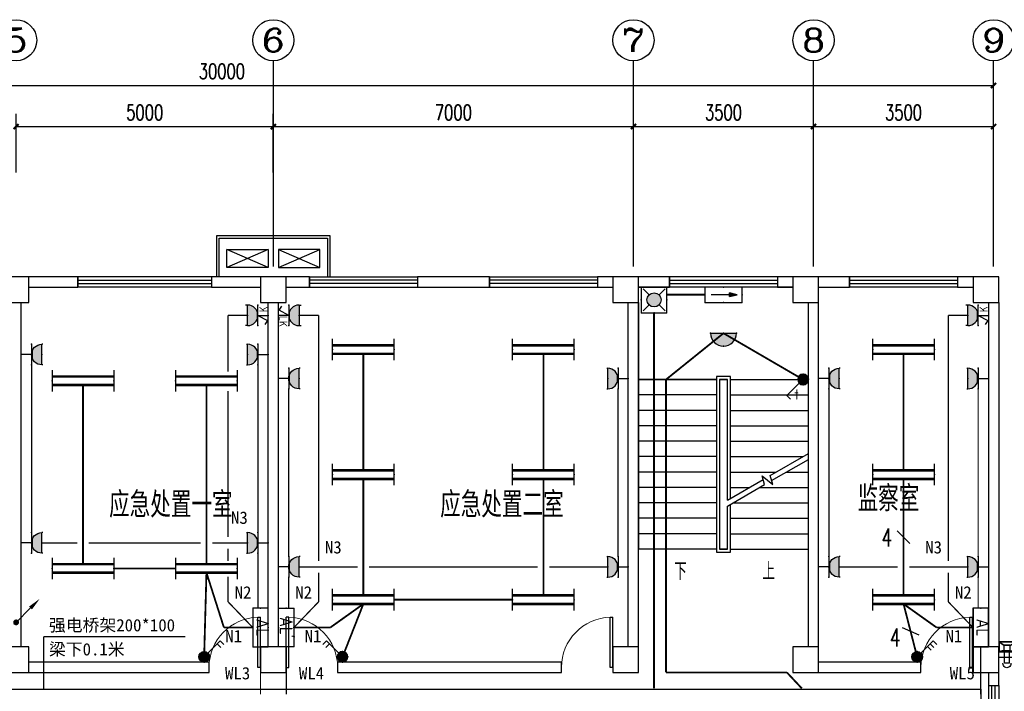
# Model space of a CAD drawing. Extents: x 427948 to 764348, y 274849 to 601549.
# Tile 149 of 212: x 632519 to 651658, y 487113 to 500180. Entities that reach past the tile are written whole.
import ezdxf
from ezdxf.enums import TextEntityAlignment as Align

# ---------------------------------------------------------------- set-up
doc = ezdxf.new("R2010")
doc.units = 0
doc.header["$LTSCALE"] = 1000
doc.header["$MEASUREMENT"] = 0
doc.linetypes.add('DASH', pattern=[0.35, 0.25, -0.1])
doc.layers.get('0').update_dxf_attribs({"linetype": 'CONTINUOUS'})
doc.layers.get('Defpoints').update_dxf_attribs({"linetype": 'CONTINUOUS'})
for name, color, linetype in [('AXIS', 3, 'CONTINUOUS'), ('AXIS_TEXT', 7, 'CONTINUOUS'), ('CABLETRAY', 4, 'CONTINUOUS'), ('COLUMN', 9, 'CONTINUOUS'), ('DIM-照明', 3, 'CONTINUOUS'), ('DIM_SYMB', 3, 'CONTINUOUS'), ('EQUIP-插座', 3, 'CONTINUOUS'), ('EQUIP-照明', 3, 'CONTINUOUS'), ('EQUIP-箱柜', 3, 'CONTINUOUS'), ('LWIRE', 4, 'CONTINUOUS'), ('PUB_TEXT', 7, 'CONTINUOUS'), ('STAIR', 3, 'CONTINUOUS'), ('TEL_TEXT', 7, 'CONTINUOUS'), ('WALL', 2, 'CONTINUOUS'), ('WINDOW', 4, 'CONTINUOUS'), ('WIRE-动力', 2, 'CONTINUOUS'), ('WIRE-应急', 1, 'DASH'), ('WIRE-照明', 1, 'CONTINUOUS'), ('可见线', 3, 'CONTINUOUS'), ('水斗', 6, 'CONTINUOUS'), ('空调管', 8, 'CONTINUOUS')]:
    doc.layers.add(name, color=color, linetype=linetype)
doc.styles.add('_HZTXT', font='txt.shx', dxfattribs={"width": 0.8, "bigfont": 'HZTXT.shx'})
doc.styles.add('_TCH_AXIS', font='COMPLEX', dxfattribs={"bigfont": 'GBCBIG'})
doc.styles.add('_TCH_DIM', font='SIMPLEX', dxfattribs={"bigfont": 'GBCBIG'})
doc.styles.add('_TCH_DIM_T3', font='SIMPLEX', dxfattribs={"width": 0.705882, "bigfont": 'GBCBIG'})
doc.styles.add('_TEL_ATTDEF', font='GBENOR', dxfattribs={"width": 0.8, "height": 3, "bigfont": 'GBCBIG'})
doc.styles.add('_TEL_DIM', font='SIMPLEX', dxfattribs={"width": 0.8, "height": 3.5, "bigfont": 'HZTXT'})
doc.styles.add('COMPLEX', font='COMPLEX')
doc.styles.add('DIM_FONT', font='SIMPLEX.shx', dxfattribs={"width": 0.8})
doc.styles.get("Standard").update_dxf_attribs({"font": 'txt.shx'})
doc.styles.add('宋体', font='txt', dxfattribs={"width": 0.75})
doc.dimstyles.new('_TCH_ARCH&&100', dxfattribs={"dimtxt": 297.5, "dimasz": 100, "dimexe": 250, "dimexo": 300, "dimgap": 126.25, "dimtad": 1, "dimdec": 0, "dimzin": 0, "dimdsep": 46, "dimtxsty": '_TCH_DIM_T3', "dimblk": 'ARCHTICK', "dimcen": 0.09, "dimclrt": 7, "dimazin": 2, "dimtfac": 1, "dimtdec": 0, "dimtix": 1, "dimtmove": 2, "dimatfit": 3, "dimfxl": 1, "dimtolj": 1, "dimtzin": 0, "dimarcsym": 0})

# ---------------------------------------------------------------- blocks, each defined once
blk = doc.blocks.new('$equip$00001160')
for p, q in [((-1.2, 0.417), (-1.2, -0.417)), ((1.2, 0.417), (1.2, -0.417)), ((-1.2, 0.167), (1.2, 0.167)), ((-1.2, -0.167), (1.2, -0.167))]:
    blk.add_line(p, q)
at = {"const_width": 0.1}
for points in [[(-1.2, 0.167), (1.2, 0.167)], [(-1.2, -0.167), (1.2, -0.167)]]:
    blk.add_lwpolyline(points, dxfattribs=at)
at = {"layer": 'EQUIP-照明'}
for p in [(-1.2, 0), (0, 0.167), (1.2, 0), (0, -0.167)]:
    blk.add_point(p, dxfattribs=at)
at = {"layer": 'EQUIP-照明', "flags": 9}
blk.add_attdef('A', (0, 0), '', height=0.00002, dxfattribs=at)
blk = doc.blocks.new('$equip$00002701')
for p, q in [((-0.75, 0.6), (-0.75, 0)), ((0.75, 0.6), (-0.75, 0.6)), ((0.75, 0), (0.75, 0.6)), ((-0.75, 0), (0.75, 0))]:
    blk.add_line(p, q)
at = {"const_width": 0.04}
blk.add_lwpolyline([(-0.75, 0.6), (-0.75, 0), (0.75, 0), (0.75, 0.6), (-0.75, 0.6), (-0.75, 0)], dxfattribs=at)
for p in [(0, 0.6), (-0.75, 0.3), (0, 0), (0.75, 0.3)]:
    blk.add_point(p)
at = {"color": 7}
blk.add_attdef('$TEXT$', text='', height=0.5, dxfattribs=at).set_placement((0, 0.3), align=Align.MIDDLE_CENTER)
at = {"color": 7, "style": '_TEL_DIM', "flags": 1}
for tag in ['A', 'REMARK']:
    blk.add_attdef(tag, text='', height=0.00002, dxfattribs=at).set_placement((0, 0), align=Align.MIDDLE_CENTER)
blk = doc.blocks.new('$equip$00001241')
for p, q in [((-0.5, 1), (-0.5, 1.1)), ((-0.5, 1), (0.5, 1)), ((0.5, 1), (0.5, 1.1)), ((-0.5, 0.5), (0.5, 0.5)), ((0, 0.5), (-0.255, 0.037)), ((0, 0.5), (0, 0)), ((-0.255, 0.037), (-0.441, 0.158))]:
    blk.add_line(p, q)
blk.add_arc((0, 0.999), 0.5, 180, 0)
for points in [[(0.433, 0.75), (-0.433, 0.75), (0.5, 1), (-0.5, 1)], [(0.25, 0.567), (-0.25, 0.567), (0.433, 0.75), (-0.433, 0.75)], [(0, 0.5), (0, 0.5), (0.25, 0.567), (-0.25, 0.567)]]:
    blk.add_solid(points)
at = {"layer": 'EQUIP-照明'}
for p in [(0, 1), (-0.5, 0.5), (0.5, 0.5), (0, 0)]:
    blk.add_point(p, dxfattribs=at)
at = {"layer": 'EQUIP-照明', "flags": 9}
blk.add_attdef('A', (0, 0), '', height=0.00002, dxfattribs=at)
blk = doc.blocks.new('$equip_U$00000075(ZDY)')
for p in [(0, 1), (-0.5, 0.5), (0.5, 0.5)]:
    blk.add_point(p)
at = {"color": 0}
blk.add_blockref('$equip$00001241', (0, 0), dxfattribs=at)
at = {"color": 7, "style": '_TEL_DIM'}
blk.add_attdef('$TEXT$', text='', height=0.4, dxfattribs=at).set_placement((0.294, 0.235), align=Align.MIDDLE_CENTER)
at = {"color": 7, "style": '_TEL_DIM', "flags": 1}
for tag in ['A', 'REMARK']:
    blk.add_attdef(tag, text='', height=0.00002, dxfattribs=at).set_placement((0, 0), align=Align.MIDDLE_CENTER)
blk = doc.blocks.new('$equip_U$00000077(PC-ZDY)')
for p in [(0, 1), (-0.5, 0.5), (0.5, 0.5)]:
    blk.add_point(p)
ref = blk.add_blockref('$equip_U$00000075(ZDY)', (0, 0))
ref.add_attrib('$TEXT$', 'K', dxfattribs={"color": 7, "height": 0.4, "style": '_TEL_ATTDEF'}).set_placement((0.294, 0.235), align=Align.MIDDLE_CENTER)
at = {"color": 7, "style": '_TEL_DIM', "flags": 1}
for tag in ['A', 'REMARK']:
    blk.add_attdef(tag, text='', height=0.00002, dxfattribs=at).set_placement((0, 0), align=Align.MIDDLE_CENTER)
blk = doc.blocks.new('$equip$00001964')
for p, q in [((0.147, 0.356), (0.625, 0.833)), ((0.625, 0.833), (0.766, 0.692)), ((0.399, 0.607), (0.54, 0.466)), ((0.512, 0.72), (0.653, 0.579))]:
    blk.add_line(p, q)
blk.add_circle((0, 0.208), 0.208)
for p in [(0, 0.417), (-0.208, 0.208), (0, 0), (0.208, 0.208)]:
    blk.add_point(p)
for points in [[(-0.104, 0.389), (0.104, 0.389), (-0.18, 0.313), (0.18, 0.313)], [(0, 0.417), (0, 0.417), (-0.104, 0.389), (0.104, 0.389)], [(-0.18, 0.313), (0.18, 0.313), (-0.208, 0.208), (0.208, 0.208)], [(-0.18, 0.104), (0.18, 0.104), (-0.208, 0.208), (0.208, 0.208)], [(-0.104, 0.028), (0.104, 0.028), (-0.18, 0.104), (0.18, 0.104)], [(0, 0), (0, 0), (-0.104, 0.028), (0.104, 0.028)]]:
    blk.add_solid(points)
at = {"layer": 'TEL_TEXT', "style": '_TEL_DIM', "flags": 1}
blk.add_attdef('A', text='', height=0.00002, dxfattribs=at).set_placement((0, 0), align=Align.MIDDLE_CENTER)
blk = doc.blocks.new('$equip$00001237')
for p, q in [((-0.5, 1.05), (-0.5, 1)), ((-0.5, 1), (0.5, 1)), ((0.5, 1.05), (0.5, 1)), ((0.5, 0.5), (-0.5, 0.5)), ((0, 0.5), (0, 0))]:
    blk.add_line(p, q)
blk.add_arc((0, 1), 0.5, 180, 0)
for p in [(0, 1), (-0.5, 0.5), (0.5, 0.5), (0, 0)]:
    blk.add_point(p)
for points in [[(0.433, 0.75), (-0.433, 0.75), (0.5, 1), (-0.5, 1)], [(0.25, 0.567), (-0.25, 0.567), (0.433, 0.75), (-0.433, 0.75)], [(0, 0.5), (0, 0.5), (0.25, 0.567), (-0.25, 0.567)]]:
    blk.add_solid(points)
at = {"flags": 9}
blk.add_attdef('A', (0, 0), '', height=0.00002, dxfattribs=at)
blk = doc.blocks.new('$TELECSYS$00000095')
blk.add_line((0.4, 0.4), (-0.4, -0.4))
at = {"width": 0.8}
blk.add_attdef('N', text='', height=1, dxfattribs=at).set_placement((-0.017, 1.056), align=Align.MIDDLE)
blk = doc.blocks.new('$TelecSys$00000152')
blk.add_blockref('$TELECSYS$00000095', (0, 0))
at = {"style": '_TEL_DIM', "width": 0.7}
blk.add_attdef('N', text='', height=0.875, dxfattribs=at).set_placement((-0.015, 0.924), align=Align.MIDDLE)
blk = doc.blocks.new('$equip$00001963')
for p, q in [((0.147, 0.356), (0.625, 0.833)), ((0.625, 0.833), (0.766, 0.692)), ((0.512, 0.72), (0.653, 0.579))]:
    blk.add_line(p, q)
blk.add_circle((0, 0.208), 0.208)
for p in [(0, 0.417), (-0.208, 0.208), (0, 0), (0.208, 0.208)]:
    blk.add_point(p)
for points in [[(-0.104, 0.389), (0.104, 0.389), (-0.18, 0.313), (0.18, 0.313)], [(0, 0.417), (0, 0.417), (-0.104, 0.389), (0.104, 0.389)], [(-0.18, 0.313), (0.18, 0.313), (-0.208, 0.208), (0.208, 0.208)], [(-0.18, 0.104), (0.18, 0.104), (-0.208, 0.208), (0.208, 0.208)], [(-0.104, 0.028), (0.104, 0.028), (-0.18, 0.104), (0.18, 0.104)], [(0, 0), (0, 0), (-0.104, 0.028), (0.104, 0.028)]]:
    blk.add_solid(points)
at = {"layer": 'TEL_TEXT', "style": '_TEL_DIM', "flags": 1}
blk.add_attdef('A', text='', height=0.00002, dxfattribs=at).set_placement((0, 0), align=Align.MIDDLE_CENTER)
blk = doc.blocks.new('$equip_U$00000078(PC-ZDY)')
for p in [(0, 1), (-0.5, 0.5), (0.5, 0.5)]:
    blk.add_point(p)
ref = blk.add_blockref('$equip_U$00000075(ZDY)', (0, 0))
ref.add_attrib('$TEXT$', 'LK', dxfattribs={"color": 7, "height": 0.4, "style": '_TEL_ATTDEF'}).set_placement((0.294, 0.235), align=Align.MIDDLE_CENTER)
at = {"color": 7, "style": '_TEL_DIM', "flags": 1}
for tag in ['A', 'REMARK']:
    blk.add_attdef(tag, text='', height=0.00002, dxfattribs=at).set_placement((0, 0), align=Align.MIDDLE_CENTER)
blk = doc.blocks.new('$equip$00001168')
blk.add_line((-0.5, 0), (0.5, 0))
blk.add_arc((0, 0), 0.5, 180, 0)
for p in [(-0.5, 0), (0, 0), (0.5, 0), (0, -0.5)]:
    blk.add_point(p)
for points in [[(0.433, -0.25), (-0.433, -0.25), (0.5, 0), (-0.5, 0)], [(0.25, -0.433), (-0.25, -0.433), (0.433, -0.25), (-0.433, -0.25)], [(0, -0.5), (0, -0.5), (0.25, -0.433), (-0.25, -0.433)]]:
    blk.add_solid(points)
at = {"flags": 9}
blk.add_attdef('A', (0, 0), '', height=0.00002, dxfattribs=at)
blk = doc.blocks.new('$equip$00002541')
blk.add_hatch(color=256).paths.add_polyline_path([(-0.24, 0.372), (-0.528, 0.3), (-0.24, 0.228)])
for p, q in [((-0.72, 0.6), (-0.72, 0)), ((0.72, 0.6), (-0.72, 0.6)), ((0.72, 0), (0.72, 0.6)), ((-0.72, 0), (0.72, 0)), ((-0.24, 0.372), (-0.528, 0.3)), ((-0.528, 0.3), (-0.24, 0.228)), ((-0.24, 0.372), (-0.24, 0.228))]:
    blk.add_line(p, q)
at = {"color": 7}
blk.add_line((-0.48, 0.3), (0.48, 0.3), dxfattribs=at)
at = {"const_width": 0.04}
blk.add_lwpolyline([(-0.72, 0.6), (-0.72, 0), (0.72, 0), (0.72, 0.6), (-0.72, 0.6), (-0.72, 0)], dxfattribs=at)
for p in [(0, 0.6), (-0.72, 0.3), (0, 0), (0.72, 0.3)]:
    blk.add_point(p)
at = {"color": 7, "style": '_TEL_DIM', "flags": 1}
blk.add_attdef('A', text='', height=0.00002, dxfattribs=at).set_placement((0, 0), align=Align.MIDDLE_CENTER)
blk = doc.blocks.new('$equip$00002604')
blk.add_hatch(color=256).paths.add_polyline_path([(0.275, 0.5, 1), (-0.274, 0.5, 1)])
for p, q in [((-0.429, 0.929), (-0.194, 0.694)), ((0.194, 0.694), (0.429, 0.929)), ((-0.429, 0.071), (-0.194, 0.306)), ((0.194, 0.306), (0.429, 0.071))]:
    blk.add_line(p, q)
at = {"const_width": 0.04}
blk.add_lwpolyline([(-0.5, 1), (-0.5, 0), (0.5, 0), (0.5, 1), (-0.5, 1), (-0.5, 0)], dxfattribs=at)
blk.add_lwpolyline([(-0.5, 1), (-0.5, 0), (0.5, 0), (0.5, 1)], close=True)
blk.add_circle((0, 0.5), 0.275)
for p in [(0, 1), (-0.5, 0.5), (0.5, 0.5), (0, 0)]:
    blk.add_point(p)
at = {"color": 7, "style": '_TEL_DIM', "flags": 1}
blk.add_attdef('A', text='', height=0.000025, dxfattribs=at).set_placement((0, 0), align=Align.MIDDLE_CENTER)
blk = doc.blocks.new('$equip$00001822')
for p, q in [((0.147, 0.356), (0.625, 0.833)), ((0.625, 0.833), (0.766, 0.692))]:
    blk.add_line(p, q)
blk.add_circle((0, 0.208), 0.208)
for p in [(0, 0.417), (-0.208, 0.208), (-0.015, 0.001), (0.208, 0.208)]:
    blk.add_point(p)
for points in [[(-0.104, 0.389), (0.104, 0.389), (-0.18, 0.313), (0.18, 0.313)], [(0, 0.417), (0, 0.417), (-0.104, 0.389), (0.104, 0.389)], [(-0.18, 0.313), (0.18, 0.313), (-0.208, 0.208), (0.208, 0.208)], [(-0.18, 0.104), (0.18, 0.104), (-0.208, 0.208), (0.208, 0.208)], [(-0.104, 0.028), (0.104, 0.028), (-0.18, 0.104), (0.18, 0.104)], [(0, 0), (0, 0), (-0.104, 0.028), (0.104, 0.028)]]:
    blk.add_solid(points)
at = {"color": 7, "style": '_TEL_DIM'}
blk.add_attdef('$TEXT$', text='', height=0.4, dxfattribs=at).set_placement((0.581, 0.465), align=Align.MIDDLE_CENTER)
at = {"color": 7, "style": '_TEL_DIM', "flags": 1}
blk.add_attdef('A', text='', height=0.00002, dxfattribs=at).set_placement((0, 0), align=Align.MIDDLE_CENTER)
blk = doc.blocks.new('$TelecSys$00000079')
for p, q in [((0.7, 0.7), (0, 0)), ((0.104, 0.104), (0.104, 0.104)), ((-0.104, -0.104), (-0.104, -0.104))]:
    blk.add_line(p, q)
at = {"const_width": 0.142}
blk.add_lwpolyline([(-0.071, 0, 1), (0.071, 0, 1)], format="xyb", close=True, dxfattribs=at)
blk.add_solid([(0.63, 0.77), (0.77, 0.63), (1.15, 1.15)])
at = {"width": 0.8, "flags": 9}
blk.add_attdef('A', (0, 0), '', height=0.00002, dxfattribs=at)
blk = doc.blocks.new('ADFGSFG')
at = {"layer": '空调管'}
for p, q in [((1422, -102), (622, 248)), ((1422, 248), (622, -102))]:
    blk.add_line(p, q, dxfattribs=at)
blk.add_lwpolyline([(622, 248), (1422, 248), (1422, -102), (622, -102), (622, 248)], dxfattribs=at)
blk = doc.blocks.new('_L1WAO')
for p, q in [((0, 180), (-320, 180)), ((-320, 180), (-320, 0)), ((0, 0), (0, 180)), ((-320, 0), (0, 0)), ((-224, 116), (-310, 170)), ((-10, 170), (-310, 170)), ((-310, 170), (-310, 10)), ((-310, 170), (-310, 170)), ((-224, 26), (-310, 10)), ((-310, 10), (-10, 10)), ((-310, 10), (-310, 10)), ((-96, 116), (-224, 116)), ((-224, 116), (-224, 26)), ((-224, 26), (-96, 26)), ((-96, 116), (-10, 170)), ((-96, 26), (-96, 116)), ((-96, 26), (-10, 10)), ((-10, 170), (-10, 170)), ((-10, 10), (-10, 170)), ((-10, 10), (-10, 10))]:
    blk.add_line(p, q)
at = {"style": 'DIM_FONT', "width": 0.8, "flags": 9}
for tag in ['XSIZE', 'YSIZE']:
    blk.add_attdef(tag, (0, 0), '', height=0.5, dxfattribs=at)
blk = doc.blocks.new('xcdsf')
at = {"layer": '水斗'}
for p, q in [((151845, -1119066), (151845, -1119386)), ((151856, -1119077), (151856, -1119376)), ((151915, -1119162), (151915, -1119290)), ((152265, -1119175), (152045, -1119175)), ((152245, -1119175), (152065, -1119175)), ((152265, -1119177), (152265, -1119277)), ((151845, -1119386), (152045, -1119386)), ((151915, -1119290), (151856, -1119376)), ((151856, -1119376), (152033, -1119376)), ((151856, -1119376), (151856, -1119376)), ((151915, -1119290), (152015, -1119290)), ((152265, -1119275), (152045, -1119275)), ((152245, -1119275), (152065, -1119275))]:
    blk.add_line(p, q, dxfattribs=at)
at = {"layer": '水斗', "extrusion": (0, 0, -1)}
blk.add_ellipse((152265, -1119227), major_axis=(86.9, 0), ratio=0.900657, start_param=4.712389, end_param=7.853982, dxfattribs=at)
at = {"layer": '水斗', "yscale": 1.110299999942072, "rotation": 90}
blk.add_blockref('_L1WAO', (152045, -1119066), dxfattribs=at)
blk = doc.blocks.new('_ArchTick')
at = {"color": 0, "linetype": 'ByBlock', "const_width": 0.4}
blk.add_lwpolyline([(-0.5, -0.5), (0.5, 0.5)], dxfattribs=at)
blk = doc.blocks.new('*D206')
at = {"layer": 'AXIS', "color": 0, "lineweight": -2}
for p, q in [((632449, 497209), (632449, 498350)), ((637449, 497209), (637449, 498350)), ((632449, 498100), (637449, 498100))]:
    blk.add_line(p, q, dxfattribs=at)
at = {"layer": 'Defpoints', "color": 0}
for p in [(637449, 498100), (632449, 496909), (637449, 496909)]:
    blk.add_point(p, dxfattribs=at)
at = {"layer": 'AXIS', "color": 0, "lineweight": -2, "xscale": 100, "yscale": 100, "zscale": 100, "rotation": 180}
blk.add_blockref('_ArchTick', (632449, 498100), dxfattribs=at)
at = {"layer": 'AXIS', "color": 0, "lineweight": -2, "xscale": 100, "yscale": 100, "zscale": 100}
blk.add_blockref('_ArchTick', (637449, 498100), dxfattribs=at)
at = {"layer": 'AXIS', "color": 7, "insert": (634949, 498375), "char_height": 297.5, "attachment_point": 5, "style": '_TCH_DIM_T3'}
blk.add_mtext('\\A1;5000', dxfattribs=at)
blk = doc.blocks.new('*D207')
at = {"layer": 'AXIS', "color": 0, "lineweight": -2}
for p, q in [((637449, 497209), (637449, 498350)), ((644449, 497209), (644449, 498350)), ((637449, 498100), (644449, 498100))]:
    blk.add_line(p, q, dxfattribs=at)
at = {"layer": 'Defpoints', "color": 0}
for p in [(644449, 498100), (637449, 496909), (644449, 496909)]:
    blk.add_point(p, dxfattribs=at)
at = {"layer": 'AXIS', "color": 0, "lineweight": -2, "xscale": 100, "yscale": 100, "zscale": 100, "rotation": 180}
blk.add_blockref('_ArchTick', (637449, 498100), dxfattribs=at)
at = {"layer": 'AXIS', "color": 0, "lineweight": -2, "xscale": 100, "yscale": 100, "zscale": 100}
blk.add_blockref('_ArchTick', (644449, 498100), dxfattribs=at)
at = {"layer": 'AXIS', "color": 7, "insert": (640949, 498375), "char_height": 297.5, "attachment_point": 5, "style": '_TCH_DIM_T3'}
blk.add_mtext('\\A1;7000', dxfattribs=at)
blk = doc.blocks.new('*D208')
at = {"layer": 'AXIS', "color": 0, "lineweight": -2}
for p, q in [((644449, 497209), (644449, 498350)), ((647949, 497209), (647949, 498350)), ((644449, 498100), (647949, 498100))]:
    blk.add_line(p, q, dxfattribs=at)
at = {"layer": 'Defpoints', "color": 0}
for p in [(647949, 498100), (644449, 496909), (647949, 496909)]:
    blk.add_point(p, dxfattribs=at)
at = {"layer": 'AXIS', "color": 0, "lineweight": -2, "xscale": 100, "yscale": 100, "zscale": 100, "rotation": 180}
blk.add_blockref('_ArchTick', (644449, 498100), dxfattribs=at)
at = {"layer": 'AXIS', "color": 0, "lineweight": -2, "xscale": 100, "yscale": 100, "zscale": 100}
blk.add_blockref('_ArchTick', (647949, 498100), dxfattribs=at)
at = {"layer": 'AXIS', "color": 7, "insert": (646199, 498375), "char_height": 297.5, "attachment_point": 5, "style": '_TCH_DIM_T3'}
blk.add_mtext('\\A1;3500', dxfattribs=at)
blk = doc.blocks.new('*D209')
at = {"layer": 'AXIS', "color": 0, "lineweight": -2}
for p, q in [((647949, 497209), (647949, 498350)), ((651449, 497209), (651449, 498350)), ((647949, 498100), (651449, 498100))]:
    blk.add_line(p, q, dxfattribs=at)
at = {"layer": 'Defpoints', "color": 0}
for p in [(651449, 498100), (647949, 496909), (651449, 496909)]:
    blk.add_point(p, dxfattribs=at)
at = {"layer": 'AXIS', "color": 0, "lineweight": -2, "xscale": 100, "yscale": 100, "zscale": 100, "rotation": 180}
blk.add_blockref('_ArchTick', (647949, 498100), dxfattribs=at)
at = {"layer": 'AXIS', "color": 0, "lineweight": -2, "xscale": 100, "yscale": 100, "zscale": 100}
blk.add_blockref('_ArchTick', (651449, 498100), dxfattribs=at)
at = {"layer": 'AXIS', "color": 7, "insert": (649699, 498375), "char_height": 297.5, "attachment_point": 5, "style": '_TCH_DIM_T3'}
blk.add_mtext('\\A1;3500', dxfattribs=at)
blk = doc.blocks.new('*D210')
at = {"layer": 'AXIS', "color": 0, "lineweight": -2}
for p, q in [((621449, 497209), (621449, 499150)), ((651449, 497209), (651449, 499150)), ((621449, 498900), (651449, 498900))]:
    blk.add_line(p, q, dxfattribs=at)
at = {"layer": 'Defpoints', "color": 0}
for p in [(651449, 498900), (621449, 496909), (651449, 496909)]:
    blk.add_point(p, dxfattribs=at)
at = {"layer": 'AXIS', "color": 0, "lineweight": -2, "xscale": 100, "yscale": 100, "zscale": 100, "rotation": 180}
blk.add_blockref('_ArchTick', (621449, 498900), dxfattribs=at)
at = {"layer": 'AXIS', "color": 0, "lineweight": -2, "xscale": 100, "yscale": 100, "zscale": 100}
blk.add_blockref('_ArchTick', (651449, 498900), dxfattribs=at)
at = {"layer": 'AXIS', "color": 7, "insert": (636449, 499175), "char_height": 297.5, "attachment_point": 5, "style": '_TCH_DIM_T3'}
blk.add_mtext('\\A1;30000', dxfattribs=at)
blk = doc.blocks.new('_FZHK')
blk.add_lwpolyline([(-0.5, -0.5), (0.5, -0.5), (0.5, 0.5), (-0.5, 0.5)], close=True)
blk = doc.blocks.new('$TCHSYS$WIN2D')
for p, q in [((-0.5, 0.5), (0.5, 0.5)), ((-0.5, 0.5), (-0.5, -0.5)), ((0.5, 0.5), (0.5, -0.5)), ((0.5, 0.1667), (-0.5, 0.1667)), ((0.5, -0.1667), (-0.5, -0.1667)), ((-0.5, -0.5), (0.5, -0.5))]:
    blk.add_line(p, q)
blk = doc.blocks.new('$DorLib2D$00000001')
for p, q in [((0.45, 0.975), (0.5, 0.975)), ((0.45, 0), (0.45, 0.975)), ((0.5, 0), (0.5, 0.975)), ((0.5, 0), (0.45, 0))]:
    blk.add_line(p, q)
at = {"lineweight": 13}
blk.add_arc((0.475, 0), 0.975, 91.4693, 180, dxfattribs=at)
blk = doc.blocks.new('_AXISO')
blk.add_circle((0, 0), 0.5)
at = {"layer": 'AXIS_TEXT', "style": 'COMPLEX', "width": 1.041667}
blk.add_attdef('A', text='', height=0.56, dxfattribs=at).set_placement((-0.25, -0.28), (0.25, -0.28), align=Align.FIT)

msp = doc.modelspace()

# ---------------------------------------------------------------- linework, layer by layer
at = {"layer": 'AXIS'}
for p, q in [((637449.4, 495380), (637449.4, 499380)), ((644449.4, 495380), (644449.4, 499380)), ((647949.4, 495380), (647949.4, 499380)), ((651449.4, 495380), (651449.4, 499380))]:
    msp.add_line(p, q, dxfattribs=at)
at = {"layer": 'CABLETRAY'}
for p, q in [((632255, 487156.4), (651199.4, 487156.4)), ((651199.4, 487156.4), (651199.4, 486956.4))]:
    msp.add_line(p, q, dxfattribs=at)
at = {"layer": 'DIM_SYMB'}
for points in [[(645336.9, 489728.9, 0, 0, 0), (645336.9, 494078.9, 0, 0, 0), (647061.9, 494078.9, 0, 0, 0), (647061.9, 491678.9, 80, 0, 0), (647061.9, 491378.9, 0, 0, 0)], [(647061.9, 489728.9, 0, 0, 0), (647061.9, 490778.9, 80, 0, 0), (647061.9, 491078.9, 0, 0, 0)]]:
    msp.add_lwpolyline(points, format="xyseb", dxfattribs=at)
at = {"layer": 'EQUIP-照明'}
for p in [(635734.6, 488170), (632990, 487156.4)]:
    msp.add_line(p, (632990, 488170), dxfattribs=at)
at = {"layer": 'STAIR'}
for p, q in [((647549.4, 494978.9), (644549.4, 494978.9)), ((644549.4, 494678.9), (644549.4, 493178.9)), ((647849.4, 493178.9), (647849.4, 494678.9)), ((646334.4, 493238.9), (646064.4, 493238.9)), ((646064.4, 493238.9), (646064.4, 489818.9)), ((646334.4, 490866.6), (646334.4, 493238.9)), ((644549.4, 493178.9), (644549.4, 489878.9)), ((646064.4, 493178.9), (644549.4, 493178.9)), ((644549.4, 493178.9), (646064.4, 493178.9)), ((646124.4, 493178.9), (646124.4, 489878.9)), ((646274.4, 493178.9), (646124.4, 493178.9)), ((646124.4, 493178.9), (646124.4, 489878.9)), ((646124.4, 493178.9), (646274.4, 493178.9)), ((646274.4, 490831.9), (646274.4, 493178.9)), ((646274.4, 490831.9), (646274.4, 493178.9)), ((646334.4, 493178.9), (647849.4, 493178.9)), ((646334.4, 493178.9), (647849.4, 493178.9)), ((647849.4, 491741.3), (647849.4, 493178.9)), ((646064.4, 492878.9), (644549.4, 492878.9)), ((646334.4, 492878.9), (647849.4, 492878.9)), ((646064.4, 492578.9), (644549.4, 492578.9)), ((646334.4, 492578.9), (647849.4, 492578.9)), ((646064.4, 492278.9), (644549.4, 492278.9)), ((646334.4, 492278.9), (647849.4, 492278.9)), ((646064.4, 491978.9), (644549.4, 491978.9)), ((646334.4, 491978.9), (647849.4, 491978.9)), ((647109, 491313.8), (647849.4, 491741.3)), ((646064.4, 491678.9), (644549.4, 491678.9)), ((646334.4, 491678.9), (647741.3, 491678.9)), ((647135.8, 491213.8), (647849.4, 491625.8)), ((647849.4, 489878.9), (647849.4, 491625.8)), ((646064.4, 491378.9), (644549.4, 491378.9)), ((646334.4, 491378.9), (647221.7, 491378.9)), ((646997.5, 491134), (646951.3, 491306.3)), ((646951.3, 491306.3), (647157.3, 491133.4)), ((647157.3, 491133.4), (647109, 491313.8)), ((647421.7, 491378.9), (647849.4, 491378.9)), ((646274.4, 490831.9), (646970.7, 491234)), ((646274.4, 490716.5), (646997.5, 491134)), ((646064.4, 491078.9), (644549.4, 491078.9)), ((646334.4, 491078.9), (646702.1, 491078.9)), ((646902.1, 491078.9), (647849.4, 491078.9)), ((646064.4, 490778.9), (644549.4, 490778.9)), ((646334.4, 489818.9), (646334.4, 490751.1)), ((646382.4, 490778.9), (647849.4, 490778.9)), ((646274.4, 489878.9), (646274.4, 490716.5)), ((646274.4, 489878.9), (646274.4, 490716.5)), ((646064.4, 490478.9), (644549.4, 490478.9)), ((646334.4, 490478.9), (647849.4, 490478.9)), ((646064.4, 490178.9), (644549.4, 490178.9)), ((646334.4, 490178.9), (647849.4, 490178.9)), ((646064.4, 489878.9), (644549.4, 489878.9)), ((646064.4, 489818.9), (646334.4, 489818.9)), ((646124.4, 489878.9), (646274.4, 489878.9)), ((646274.4, 489878.9), (646124.4, 489878.9)), ((646334.4, 489878.9), (647849.4, 489878.9))]:
    msp.add_line(p, q, dxfattribs=at)
at = {"layer": 'WALL'}
for p, q in [((633649.4, 495178.9), (632699.4, 495178.9)), ((633649.4, 494978.9), (633649.4, 495178.9)), ((637199.4, 495178.9), (636249.4, 495178.9)), ((636249.4, 495178.9), (636249.4, 494978.9)), ((638149.4, 495178.9), (637699.4, 495178.9)), ((638149.4, 494978.9), (638149.4, 495178.9)), ((641649.4, 495178.9), (640249.4, 495178.9)), ((640249.4, 495178.9), (640249.4, 494978.9)), ((641649.4, 494978.9), (641649.4, 495178.9)), ((644049.4, 495178.9), (643749.4, 495178.9)), ((643749.4, 495178.9), (643749.4, 494978.9)), ((645149.4, 495178.9), (644549.4, 495178.9)), ((645149.4, 494978.9), (645149.4, 495178.9)), ((647549.4, 495178.9), (647249.4, 495178.9)), ((647249.4, 495178.9), (647249.4, 494978.9)), ((648649.4, 495178.9), (648049.4, 495178.9)), ((648649.4, 494978.9), (648649.4, 495178.9)), ((651049.4, 495178.9), (650749.4, 495178.9)), ((650749.4, 495178.9), (650749.4, 494978.9)), ((632699.4, 494978.9), (633649.4, 494978.9)), ((636249.4, 494978.9), (637199.4, 494978.9)), ((637699.4, 494978.9), (638149.4, 494978.9)), ((640249.4, 494978.9), (641649.4, 494978.9)), ((643749.4, 494978.9), (644049.4, 494978.9)), ((644549.4, 494978.9), (645149.4, 494978.9)), ((647249.4, 494978.9), (647549.4, 494978.9)), ((648049.4, 494978.9), (648649.4, 494978.9)), ((650749.4, 494978.9), (651049.4, 494978.9)), ((632549.4, 487978.9), (632549.4, 494678.9)), ((637349.4, 487978.9), (637349.4, 494678.9)), ((637549.4, 487978.9), (637549.4, 494678.9)), ((644349.4, 487978.9), (644349.4, 494678.9)), ((644549.4, 487978.9), (644549.4, 494678.9)), ((647849.4, 487978.9), (647849.4, 494678.9)), ((648049.4, 487978.9), (648049.4, 494678.9)), ((651349.4, 494678.9), (651349.4, 487978.9)), ((651549.4, 494678.9), (651549.4, 487978.9)), ((636199.4, 487678.9), (632699.4, 487678.9)), ((636199.4, 487478.9), (636199.4, 487678.9)), ((643049.4, 487678.9), (638699.4, 487678.9)), ((638699.4, 487678.9), (638699.4, 487478.9)), ((643049.4, 487478.9), (643049.4, 487678.9)), ((650036.8, 487678.9), (648049.4, 487678.9)), ((650036.8, 487478.9), (650036.8, 487678.9)), ((651049.4, 487678.9), (651036.8, 487678.9)), ((651036.8, 487678.9), (651036.8, 487478.9)), ((632699.4, 487478.9), (636199.4, 487478.9)), ((638699.4, 487478.9), (643049.4, 487478.9)), ((648049.4, 487478.9), (650036.8, 487478.9)), ((651036.8, 487478.9), (651049.4, 487478.9)), ((651349.4, 487478.9), (651349.4, 487228.9)), ((651549.4, 487228.9), (651549.4, 487478.9)), ((651349.4, 487228.9), (651549.4, 487228.9))]:
    msp.add_line(p, q, dxfattribs=at)
at = {"layer": 'WIRE-动力', "linetype": 'Continuous', "const_width": 25}
for points in [[(636949.4, 494427.4), (636570.5, 494427.4)], [(636570.5, 494427.4), (636570.5, 493333.5)], [(637949.4, 494427.4), (638328.2, 494427.4)], [(638328.2, 494427.4), (638328.2, 489646.5)], [(650949.4, 494427.4), (650570.5, 494427.4)], [(650570.5, 494427.4), (650570.5, 489646.5)], [(632749.4, 493464.7), (632749.4, 490200.6)], [(637149.4, 493464.7), (637149.4, 490200.6)], [(636570.5, 492956.5), (636570.5, 490113.1)], [(637749.4, 492998.2), (637749.4, 489734)], [(644149.4, 492998.2), (644149.4, 489734)], [(648249.4, 489734), (648249.4, 492998.2)], [(651149.4, 492998.2), (651149.4, 489734)], [(633636.9, 490000.6), (632949.4, 490000.6)], [(636036.9, 490000.6), (633861.9, 490000.6)], [(636949.4, 490000.6), (636261.9, 490000.6)], [(636570.5, 489888.1), (636570.5, 489646.5)], [(637149.4, 489800.6), (637149.4, 488728.9)], [(637949.4, 489534), (639086.9, 489534)], [(638328.2, 489421.5), (638328.2, 488853.3)], [(642586.9, 489534), (639311.9, 489534)], [(643949.4, 489534), (642811.9, 489534)], [(649586.9, 489534), (648449.4, 489534)], [(650949.4, 489534), (649811.9, 489534)], [(650570.5, 489421.5), (650570.5, 488853.3)], [(636570.5, 489344.1), (636570.5, 488853.3)], [(637749.4, 489334), (637749.4, 488728.9)], [(651149.4, 489334), (651149.4, 488728.9)], [(636570.5, 488853.3), (637049.4, 488353.9)], [(638328.2, 488853.3), (637849.4, 488353.9)], [(650570.5, 488853.3), (651049.4, 488353.9)], [(637199.4, 487978.9), (637199.4, 487056.4)], [(637699.4, 487978.9), (637699.4, 487056.4)], [(651199.4, 487978.9), (651199.4, 487056.4)]]:
    msp.add_lwpolyline(points, dxfattribs=at)
at = {"layer": 'WIRE-应急', "linetype": 'DASH', "const_width": 35}
for points in [[(645839.4, 494828.9), (645099.4, 494828.9)], [(644849.4, 494478.9), (644849.4, 487168.9)]]:
    msp.add_lwpolyline(points, dxfattribs=at)
at = {"layer": 'WIRE-照明', "linetype": 'Continuous', "const_width": 35}
for points in [[(646199.4, 494078.9), (645082.5, 493178.9)], [(647745.2, 493178.9), (646199.4, 494078.9)], [(639199.4, 493678.9), (639199.4, 491412.2)], [(642699.4, 493678.9), (642699.4, 491412.2)], [(649699.4, 493678.9), (649699.4, 491412.2)], [(633749.4, 493070.5), (633749.4, 489587.2)], [(636149.4, 493070.5), (636149.4, 489587.2)], [(645082.5, 493178.9), (645082.5, 487478.9)], [(639199.4, 488978.9), (639199.4, 491245.5)], [(642699.4, 488978.9), (642699.4, 491245.5)], [(649699.4, 488978.9), (649699.4, 491245.5)], [(635549.4, 489503.9), (634349.4, 489503.9)], [(636104.3, 487783), (636149.4, 489420.5)], [(636488.6, 488353.9), (636149.4, 489420.5)], [(638556.5, 488353.9), (639199.4, 488812.2)], [(638794.4, 487783), (639199.4, 488812.2)], [(642099.4, 488895.5), (639799.4, 488895.5)], [(649963.6, 487783), (649699.4, 488812.2)], [(650342.2, 488353.9), (649699.4, 488812.2)], [(637049.4, 488353.9), (636488.6, 488353.9)], [(637849.4, 488353.9), (638556.5, 488353.9)], [(651049.4, 488353.9), (650342.2, 488353.9)], [(645082.5, 487478.9), (647432.6, 487478.9)], [(647432.6, 487478.9), (647723, 487168.9)]]:
    msp.add_lwpolyline(points, dxfattribs=at)
at = {"layer": '可见线'}
for points in [[(636349.4, 495178.9), (636349.4, 495978.9), (637849.4, 495978.9), (638349.4, 495978.9), (638549.4, 495978.9), (638549.4, 495178.9)], [(636399.4, 495178.9), (636399.4, 495928.9), (637849.4, 495928.9), (638349.4, 495928.9), (638499.4, 495928.9), (638499.4, 495178.9)], [(651549.4, 487878.9), (653949.4, 487878.9), (653949.4, 481178.9), (651549.4, 481178.9)], [(651549.4, 487778.9), (653849.4, 487778.9), (653849.4, 481278.9), (651549.4, 481278.9)]]:
    msp.add_lwpolyline(points, dxfattribs=at)

# ---------------------------------------------------------------- block references
at = {"layer": 'AXIS'}
ref = msp.add_blockref('_AXISO', (632449.4, 499780), dxfattribs=dict(at, xscale=800, yscale=800, zscale=800))
ref.add_attrib('A', '5', dxfattribs={"layer": 'AXIS_TEXT', "height": 452.5, "style": '_TCH_AXIS', "width": 1.5}).set_placement((632223.1, 499553.7), (632675.6, 499553.7), align=Align.FIT)
ref = msp.add_blockref('_AXISO', (637449.4, 499780), dxfattribs=dict(at, xscale=800, yscale=800, zscale=800))
ref.add_attrib('A', '6', dxfattribs={"layer": 'AXIS_TEXT', "height": 452.5, "style": '_TCH_AXIS', "width": 1.5}).set_placement((637223.1, 499553.7), (637675.6, 499553.7), align=Align.FIT)
ref = msp.add_blockref('_AXISO', (644449.4, 499780), dxfattribs=dict(at, xscale=800, yscale=800, zscale=800))
ref.add_attrib('A', '7', dxfattribs={"layer": 'AXIS_TEXT', "height": 452.5, "style": '_TCH_AXIS', "width": 1.5}).set_placement((644223.1, 499553.7), (644675.6, 499553.7), align=Align.FIT)
ref = msp.add_blockref('_AXISO', (647949.4, 499780), dxfattribs=dict(at, xscale=800, yscale=800, zscale=800))
ref.add_attrib('A', '8', dxfattribs={"layer": 'AXIS_TEXT', "height": 452.5, "style": '_TCH_AXIS', "width": 1.5}).set_placement((647723.1, 499553.7), (648175.6, 499553.7), align=Align.FIT)
ref = msp.add_blockref('_AXISO', (651449.4, 499780), dxfattribs=dict(at, xscale=800, yscale=800, zscale=800))
ref.add_attrib('A', '9', dxfattribs={"layer": 'AXIS_TEXT', "height": 452.5, "style": '_TCH_AXIS', "width": 1.5}).set_placement((651223.1, 499553.7), (651675.6, 499553.7), align=Align.FIT)
at = {"layer": 'COLUMN', "xscale": 500, "yscale": 500, "zscale": 500}
for p in [(632449.4, 494928.9), (637449.4, 494928.9), (644299.4, 494928.9), (647799.4, 494928.9), (651299.4, 494928.9), (632449.4, 487728.9), (637449.4, 487728.9), (644299.4, 487728.9), (647799.4, 487728.9), (651299.4, 487728.9)]:
    msp.add_blockref('_FZHK', p, dxfattribs=at)
at = {"layer": 'DIM-照明'}
ref = msp.add_blockref('$TelecSys$00000152', (649699.4, 490112.2), dxfattribs=dict(at, xscale=309.4606542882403, yscale=309.4606542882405, zscale=309.4606542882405, rotation=90.00000073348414))
ref.add_attrib('N', '4', dxfattribs={"layer": '0', "color": 7, "height": 350, "style": '_TEL_DIM', "width": 0.7}).set_placement((649376.1, 490106.9), align=Align.MIDDLE)
ref = msp.add_blockref('$TelecSys$00000152', (649835.7, 488281.1), dxfattribs=dict(at, xscale=309.4606542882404, yscale=309.4606542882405, zscale=309.4606542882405, rotation=111.3228303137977))
ref.add_attrib('N', '4', dxfattribs={"layer": '0', "color": 7, "height": 350, "style": '_TEL_DIM', "width": 0.7}).set_placement((649536.6, 488158.5), align=Align.MIDDLE)
at = {"layer": 'EQUIP-插座', "yscale": 400, "zscale": 400}
for name, p, xscale, rotation in [('$equip_U$00000077(PC-ZDY)', (637349.4, 494427.4), 400, 90), ('$equip_U$00000078(PC-ZDY)', (637549.4, 494427.4), 400, 270), ('$equip_U$00000077(PC-ZDY)', (651349.4, 494427.4), 400, 90), ('$equip$00001237', (632549.4, 493664.7), -400, 270), ('$equip$00001237', (637349.4, 493664.7), 400, 90.00000000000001), ('$equip$00001237', (637549.4, 493198.2), -400, 270), ('$equip$00001237', (644349.4, 493198.2), 400, 90.00000000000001), ('$equip$00001237', (648049.4, 493198.2), -400, 270), ('$equip$00001237', (651349.4, 493198.2), 400, 90), ('$equip$00001237', (632549.4, 490000.6), -400, 270), ('$equip$00001237', (637349.4, 490000.6), 400, 90.00000000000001), ('$equip$00001237', (637549.4, 489534), -400, 270), ('$equip$00001237', (644349.4, 489534), 400, 90.00000000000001), ('$equip$00001237', (648049.4, 489534), -400, 270), ('$equip$00001237', (651349.4, 489534), 400, 90)]:
    msp.add_blockref(name, p, dxfattribs=dict(at, xscale=xscale, rotation=rotation))
at = {"layer": 'EQUIP-照明', "yscale": 500, "zscale": 500, "rotation": 180}
for name, p, xscale in [('$equip$00002604', (644849.4, 494978.9), 500), ('$equip$00002541', (646199.4, 494978.9), 500), ('$equip$00001160', (639199.4, 493762.2), -500), ('$equip$00001160', (642699.4, 493762.2), 500), ('$equip$00001160', (649699.4, 493762.2), 500), ('$equip$00001160', (639199.4, 491328.9), -500), ('$equip$00001160', (642699.4, 491328.9), 500), ('$equip$00001160', (649699.4, 491328.9), 500), ('$equip$00001160', (639199.4, 488895.5), -500), ('$equip$00001160', (642699.4, 488895.5), 500), ('$equip$00001160', (649699.4, 488895.5), 500)]:
    msp.add_blockref(name, p, dxfattribs=dict(at, xscale=xscale))
at = {"layer": 'EQUIP-照明', "yscale": 500, "zscale": 500}
for name, p, xscale in [('$equip$00001168', (646199.4, 494078.9), 500), ('$equip$00001160', (633749.4, 493153.9), 500), ('$equip$00001160', (636149.4, 493153.9), 500), ('$equip$00001160', (633749.4, 489503.9), 500), ('$equip$00001160', (636149.4, 489503.9), 500), ('$equip$00001963', (636104.3, 487678.9), 500), ('$equip$00001963', (638794.4, 487678.9), -500), ('$equip$00001964', (649963.6, 487678.9), 500)]:
    msp.add_blockref(name, p, dxfattribs=dict(at, xscale=xscale))
at = {"layer": 'EQUIP-照明'}
ref = msp.add_blockref('$equip$00001822', (647849.4, 493178.9), dxfattribs=dict(at, xscale=-500, yscale=500, zscale=500, rotation=90))
ref.add_attrib('$TEXT$', 't', dxfattribs={"layer": '0', "color": 7, "extrusion": (0, 0, -1), "height": 200, "style": '_TEL_ATTDEF'}).set_placement((-647617.1, 492888.6), align=Align.MIDDLE_CENTER)
at = {"layer": 'EQUIP-箱柜'}
ref = msp.add_blockref('$equip$00002701', (637349.4, 488353.9), dxfattribs=dict(at, xscale=500, yscale=500, zscale=500, rotation=90.00000000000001))
ref.add_attrib('$TEXT$', 'AL', dxfattribs={"layer": '0', "color": 7, "height": 250, "rotation": 270, "style": '_TEL_ATTDEF'}).set_placement((637241, 488353.9), align=Align.MIDDLE_CENTER)
ref = msp.add_blockref('$equip$00002701', (637549.4, 488353.9), dxfattribs=dict(at, xscale=-500, yscale=500, zscale=500, rotation=270))
ref.add_attrib('$TEXT$', "AL'", dxfattribs={"layer": '0', "color": 7, "height": 250, "rotation": 270, "style": '_TEL_ATTDEF'}).set_placement((637699.4, 488353.9), align=Align.MIDDLE_CENTER)
ref = msp.add_blockref('$equip$00002701', (651349.4, 488353.9), dxfattribs=dict(at, xscale=500, yscale=500, zscale=500, rotation=90))
ref.add_attrib('$TEXT$', 'AL', dxfattribs={"layer": '0', "color": 7, "height": 250, "rotation": 270, "style": '_TEL_ATTDEF'}).set_placement((651241, 488353.9), align=Align.MIDDLE_CENTER)
at = {"layer": 'LWIRE', "xscale": 400, "yscale": 400, "zscale": 400}
msp.add_blockref('$TelecSys$00000079', (632449.4, 488453.9), dxfattribs=at)
at = {"layer": 'WALL'}
msp.add_blockref('ADFGSFG', (635925.5, 495458.5), dxfattribs=at)
at = {"layer": 'WALL', "xscale": -1}
msp.add_blockref('ADFGSFG', (638973.2, 495458.5), dxfattribs=at)
at = {"layer": 'WINDOW'}
for name, p, xscale, yscale, zscale in [('$TCHSYS$WIN2D', (634949.4, 495078.9), -2600, 200, -2600), ('$TCHSYS$WIN2D', (639199.4, 495078.9), 2100, 200, 2100), ('$TCHSYS$WIN2D', (642699.4, 495078.9), 2100, 200, 2100), ('$TCHSYS$WIN2D', (646199.4, 495078.9), -2100, 200, -2100), ('$TCHSYS$WIN2D', (649699.4, 495078.9), -2100, 200, -2100), ('$DorLib2D$00000001', (636699.4, 487578.9), 1000, 1000, 1000), ('$DorLib2D$00000001', (638199.4, 487578.9), -1000, 1000, -1000), ('$DorLib2D$00000001', (643549.4, 487578.9), 1000, 1000, 1000), ('$DorLib2D$00000001', (650536.8, 487578.9), 1000, 1000, 1000)]:
    msp.add_blockref(name, p, dxfattribs=dict(at, xscale=xscale, yscale=yscale, zscale=zscale))
at = {"layer": 'WINDOW', "xscale": 1500, "yscale": -200, "zscale": 1500, "rotation": 270}
msp.add_blockref('$TCHSYS$WIN2D', (651449.4, 486478.9), dxfattribs=at)
at = {"layer": '水斗', "rotation": 270}
msp.add_blockref('xcdsf', (1770935.6, 639923.4), dxfattribs=at)

# ---------------------------------------------------------------- texts
at = {"layer": 'EQUIP-照明', "style": '宋体'}
for s, p in [('N3', (636790, 490489.4)), ('N3', (638615.1, 489913.1)), ('N3', (650283.6, 489913.1)), ('N2', (636860.4, 489037.3)), ('N2', (638038.3, 489037.3)), ('N2', (650860.4, 489037.3)), ('N1', (636677.8, 488187.8)), ('N1', (638220.9, 488187.8)), ('N1', (650677.8, 488187.8)), ('WL3', (636754.8, 487463.6)), ('WL4', (638191.3, 487463.6)), ('WL5', (650841.3, 487463.6))]:
    msp.add_text(s, height=240, dxfattribs=at).set_placement(p, align=Align.MIDDLE)
for s, p in [('强电桥架200*100', (633087.1, 488279.4)), ('梁下0.1米', (633087.1, 487810.9))]:
    msp.add_text(s, height=240, dxfattribs=at).set_placement(p)
at = {"layer": 'PUB_TEXT', "style": '_HZTXT', "width": 0.8}
for s, p in [('监察室', (648805.8, 490611.7)), ('应急处置一室', (634256.9, 490492.7)), ('应急处置二室', (640692.2, 490492.7))]:
    msp.add_text(s, height=500, dxfattribs=at).set_placement(p)
at = {"layer": 'PUB_TEXT', "style": '_TCH_DIM'}
for s, p in [('下', (645241.9, 489278.8)), ('上', (646957.6, 489278.8))]:
    msp.add_text(s, height=337.6, dxfattribs=at).set_placement(p)

# ---------------------------------------------------------------- dimensions: what is measured, and where the dimension line sits
at = {"layer": 'AXIS'}
for p1, p2, distance, picture, middle in [((621449.4, 496909.3), (651449.4, 496909.3), 1990.6, '*D210', (636449.4, 499174.9)), ((632449.4, 496909.3), (637449.4, 496909.3), 1190.6, '*D206', (634949.4, 498374.9)), ((637449.4, 496909.3), (644449.4, 496909.3), 1190.6, '*D207', (640949.4, 498374.9)), ((644449.4, 496909.3), (647949.4, 496909.3), 1190.6, '*D208', (646199.4, 498374.9)), ((647949.4, 496909.3), (651449.4, 496909.3), 1190.6, '*D209', (649699.4, 498374.9))]:
    dim = msp.add_aligned_dim(p1=p1, p2=p2, distance=distance, dimstyle='_TCH_ARCH&&100', dxfattribs=at)
    dim.commit()
    dim.dimension.update_dxf_attribs({"geometry": picture, "text_midpoint": middle})

doc.saveas('drawing.dxf')
